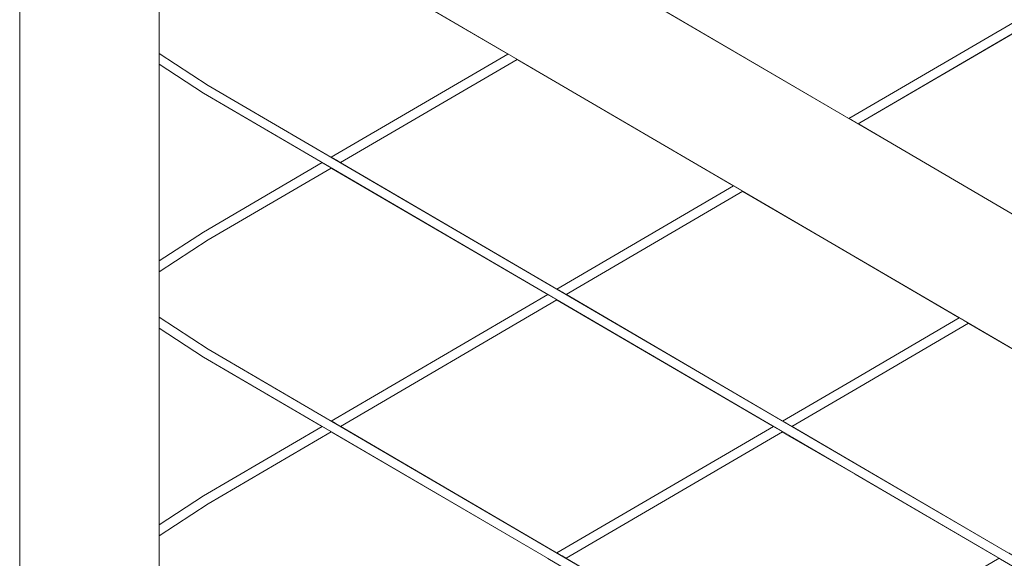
# Model space of a CAD drawing. Header units: millimetres. Extents: x -101298 to -58298, y 45839 to 66839.
# Tile 54 of 124: x -84967 to -84544, y 56048 to 56279. Entities that reach past the tile are written whole.
import ezdxf

# ---------------------------------------------------------------- set-up
doc = ezdxf.new("R2010")
doc.units = ezdxf.units.MM
doc.header["$MEASUREMENT"] = 0
doc.linetypes.add('Wipeout_Contour', pattern=[1000, 0, -1000])
doc.layers.add('Nowe_Konstrukcja - Schody', color=7, linetype='Continuous')
doc.layers.add('Nowe_Konstrukcja - Ściany zew', color=7, linetype='Continuous')
doc.layers.add('Nowe_Konstrukcja - Schody_Nr_pióra__101', color=250, linetype='Continuous', lineweight=13, true_color=0x333333)

msp = doc.modelspace()

# ---------------------------------------------------------------- wipeouts: each hides what was drawn before it
at = {"color": 254, "linetype": 'Wipeout_Contour', "lineweight": 0, "ltscale": 509067.76589}
msp.add_wipeout([(-84907.26, 56260.14), (-84907.26, 56175.63), (-84888.32, 56188.07), (-84837.3, 56217.89), (-84888.32, 56247.7)], dxfattribs=at).dxf.layer = 'Nowe_Konstrukcja - Ściany zew'
at = {"color": 254, "linetype": 'Wipeout_Contour', "lineweight": 0, "ltscale": 711866.692693}
msp.add_wipeout([(-84907.26, 56057.6), (-84907.26, 56038.17), (-84886.21, 56024.44), (-84833.34, 55993.54), (-84740.34, 56047.89), (-84833.34, 56102.24), (-84886.21, 56071.34)], dxfattribs=at).dxf.layer = 'Nowe_Konstrukcja - Ściany zew'

# ---------------------------------------------------------------- next in the draw order: wipeouts: each hides what was drawn before it
at = {"color": 254, "linetype": 'Wipeout_Contour', "lineweight": 0, "ltscale": 712759.913065}
msp.add_wipeout([(-84907.26, 56264.84), (-84886.21, 56251.1), (-84833.34, 56220.2), (-84757.43, 56264.57), (-84850.42, 56318.92), (-84886.21, 56298), (-84907.26, 56284.26)], dxfattribs=at).dxf.layer = 'Nowe_Konstrukcja - Ściany zew'
at = {"color": 254, "linetype": 'Wipeout_Contour', "lineweight": 0, "ltscale": 712304.234765}
msp.add_wipeout([(-84886.21, 56184.67), (-84907.26, 56170.93), (-84907.26, 56151.51), (-84886.21, 56137.77), (-84833.34, 56106.87), (-84740.34, 56161.22), (-84833.34, 56215.57)], dxfattribs=at).dxf.layer = 'Nowe_Konstrukcja - Ściany zew'

# ---------------------------------------------------------------- next in the draw order: wipeouts: each hides what was drawn before it
at = {"color": 254, "linetype": 'Wipeout_Contour', "lineweight": 0, "ltscale": 406774.470885}
msp.add_wipeout([(-84753.46, 56262.25), (-84829.37, 56217.89), (-84736.37, 56163.54), (-84660.46, 56207.9)], dxfattribs=at).dxf.layer = 'Nowe_Konstrukcja - Ściany zew'
at = {"color": 254, "linetype": 'Wipeout_Contour', "lineweight": 0, "ltscale": 406506.602892}
msp.add_wipeout([(-84736.37, 56158.9), (-84829.37, 56104.55), (-84736.37, 56050.2), (-84643.37, 56104.55)], dxfattribs=at).dxf.layer = 'Nowe_Konstrukcja - Ściany zew'
at = {"color": 254, "linetype": 'Wipeout_Contour', "lineweight": 0, "ltscale": 508755.09177}
msp.add_wipeout([(-84888.32, 56134.37), (-84907.26, 56146.8), (-84907.26, 56062.3), (-84888.32, 56074.74), (-84837.3, 56104.55)], dxfattribs=at).dxf.layer = 'Nowe_Konstrukcja - Ściany zew'

# ---------------------------------------------------------------- next in the draw order: wipeouts: each hides what was drawn before it
at = {"color": 254, "linetype": 'Wipeout_Contour', "lineweight": 0, "ltscale": 406808.072073}
msp.add_wipeout([(-84967.26, 55469.4), (-84907.26, 55469.4), (-84907.26, 56402.13), (-84967.26, 56402.13)], dxfattribs=at).dxf.layer = 'Nowe_Konstrukcja - Schody'
at = {"color": 254, "linetype": 'Wipeout_Contour', "lineweight": 0, "ltscale": 405943.279049}
msp.add_wipeout([(-84703.91, 56291.21), (-84610.91, 56236.86), (-84012.26, 56586.72), (-84012.26, 56695.42)], dxfattribs=at).dxf.layer = 'Nowe_Konstrukcja - Ściany zew'
at = {"color": 254, "linetype": 'Wipeout_Contour', "lineweight": 0, "ltscale": 406325.967597}
msp.add_wipeout([(-84656.5, 56205.58), (-84732.41, 56161.22), (-84639.41, 56106.87), (-84563.5, 56151.23)], dxfattribs=at).dxf.layer = 'Nowe_Konstrukcja - Ściany zew'
at = {"color": 254, "linetype": 'Wipeout_Contour', "lineweight": 0, "ltscale": 406058.078174}
msp.add_wipeout([(-84639.41, 56102.24), (-84732.41, 56047.89), (-84639.41, 55993.54), (-84546.41, 56047.89)], dxfattribs=at).dxf.layer = 'Nowe_Konstrukcja - Ściany zew'

# ---------------------------------------------------------------- next in the draw order: linework, layer by layer
at = {"layer": 'Nowe_Konstrukcja - Schody_Nr_pióra__101', "color": 250, "linetype": 'Continuous', "lineweight": 13, "true_color": 0x333333}
msp.add_line((-84967.26, 55469.4), (-84967.26, 56402.13), dxfattribs=at)

# ---------------------------------------------------------------- next in the draw order: wipeouts: each hides what was drawn before it
at = {"color": 254, "linetype": 'Wipeout_Contour', "lineweight": 0, "ltscale": 406285.580873}
msp.add_wipeout([(-84642.79, 56104.21), (-84735.79, 56049.86), (-84734.39, 56049.04), (-84641.39, 56103.39)], dxfattribs=at).dxf.layer = 'Nowe_Konstrukcja - Schody'
at = {"color": 254, "linetype": 'Wipeout_Contour', "lineweight": 0, "ltscale": 305223.50726}
msp.add_wipeout([(-84907.26, 56060.22), (-84907.26, 56059.47), (-84887.26, 56073.04)], dxfattribs=at).dxf.layer = 'Nowe_Konstrukcja - Schody'
at = {"color": 254, "linetype": 'Wipeout_Contour', "lineweight": 0, "ltscale": 405592.424385}
msp.add_wipeout([(-84606.95, 56234.54), (-84513.95, 56180.19), (-84012.26, 56473.38), (-84012.26, 56582.08)], dxfattribs=at).dxf.layer = 'Nowe_Konstrukcja - Ściany zew'
at = {"color": 254, "linetype": 'Wipeout_Contour', "lineweight": 0, "ltscale": 405877.465729}
msp.add_wipeout([(-84559.54, 56148.92), (-84635.45, 56104.55), (-84542.45, 56050.2), (-84466.54, 56094.57)], dxfattribs=at).dxf.layer = 'Nowe_Konstrukcja - Ściany zew'

# ---------------------------------------------------------------- next in the draw order: wipeouts: each hides what was drawn before it
at = {"color": 254, "linetype": 'Wipeout_Contour', "lineweight": 0, "ltscale": 405646.855612}
msp.add_wipeout([(-84339.88, 56020.54), (-84338.92, 56022.19), (-84618.92, 56185.82), (-84619.88, 56184.18)], dxfattribs=at).dxf.layer = 'Nowe_Konstrukcja - Schody'
at = {"color": 254, "linetype": 'Wipeout_Contour', "lineweight": 0, "ltscale": 406279.098311}
msp.add_wipeout([(-84641.39, 56103.39), (-84734.39, 56049.04), (-84732.99, 56048.23), (-84639.99, 56102.58)], dxfattribs=at).dxf.layer = 'Nowe_Konstrukcja - Schody'
at = {"color": 254, "linetype": 'Wipeout_Contour', "lineweight": 0, "ltscale": 406961.49768}
msp.add_wipeout([(-84888.01, 56074.24), (-84907.26, 56061.23), (-84907.26, 56060.22), (-84887.26, 56073.04)], dxfattribs=at).dxf.layer = 'Nowe_Konstrukcja - Schody'

# ---------------------------------------------------------------- next in the draw order: wipeouts: each hides what was drawn before it
at = {"color": 254, "linetype": 'Wipeout_Contour', "lineweight": 0, "ltscale": 405647.695392}
msp.add_wipeout([(-84338.92, 56022.19), (-84336.18, 56026.87), (-84616.18, 56190.5), (-84618.92, 56185.82)], dxfattribs=at).dxf.layer = 'Nowe_Konstrukcja - Schody'
at = {"color": 254, "linetype": 'Wipeout_Contour', "lineweight": 0, "ltscale": 406274.514449}
msp.add_wipeout([(-84639.99, 56102.58), (-84732.99, 56048.23), (-84732.41, 56047.89), (-84639.41, 56102.24)], dxfattribs=at).dxf.layer = 'Nowe_Konstrukcja - Schody'
at = {"color": 254, "linetype": 'Wipeout_Contour', "lineweight": 0, "ltscale": 305220.447313}
msp.add_wipeout([(-84886.52, 56071.83), (-84907.26, 56058.49), (-84907.26, 56058)], dxfattribs=at).dxf.layer = 'Nowe_Konstrukcja - Schody'

# ---------------------------------------------------------------- next in the draw order: wipeouts: each hides what was drawn before it
at = {"color": 254, "linetype": 'Wipeout_Contour', "lineweight": 0, "ltscale": 406943.186753}
msp.add_wipeout([(-84619.88, 56184.18), (-84618.92, 56185.82), (-84899.42, 56349.75), (-84900.42, 56348.14)], dxfattribs=at).dxf.layer = 'Nowe_Konstrukcja - Schody'
at = {"color": 254, "linetype": 'Wipeout_Contour', "lineweight": 0, "ltscale": 405649.24838}
msp.add_wipeout([(-84336.18, 56026.87), (-84332.09, 56033.87), (-84612.09, 56197.5), (-84616.18, 56190.5)], dxfattribs=at).dxf.layer = 'Nowe_Konstrukcja - Schody'
at = {"color": 254, "linetype": 'Wipeout_Contour', "lineweight": 0, "ltscale": 406290.164704}
msp.add_wipeout([(-84736.37, 56050.2), (-84735.79, 56049.86), (-84642.79, 56104.21), (-84643.37, 56104.55)], dxfattribs=at).dxf.layer = 'Nowe_Konstrukcja - Schody'
at = {"color": 254, "linetype": 'Wipeout_Contour', "lineweight": 0, "ltscale": 406957.00377}
msp.add_wipeout([(-84887.26, 56073.04), (-84907.26, 56059.47), (-84907.26, 56058.49), (-84886.52, 56071.83)], dxfattribs=at).dxf.layer = 'Nowe_Konstrukcja - Schody'

# ---------------------------------------------------------------- next in the draw order: wipeouts: each hides what was drawn before it
at = {"color": 254, "linetype": 'Wipeout_Contour', "lineweight": 0, "ltscale": 406943.838956}
msp.add_wipeout([(-84618.92, 56185.82), (-84616.18, 56190.5), (-84896.57, 56354.36), (-84899.42, 56349.75)], dxfattribs=at).dxf.layer = 'Nowe_Konstrukcja - Schody'
at = {"color": 254, "linetype": 'Wipeout_Contour', "lineweight": 0, "ltscale": 405651.280034}
msp.add_wipeout([(-84332.09, 56033.87), (-84327.26, 56042.13), (-84607.26, 56205.76), (-84612.09, 56197.5)], dxfattribs=at).dxf.layer = 'Nowe_Konstrukcja - Schody'
at = {"color": 254, "linetype": 'Wipeout_Contour', "lineweight": 0, "ltscale": 406734.106172}
msp.add_wipeout([(-84832.76, 56106.53), (-84831.35, 56105.71), (-84738.36, 56160.06), (-84739.76, 56160.88)], dxfattribs=at).dxf.layer = 'Nowe_Konstrukcja - Schody'
at = {"color": 254, "linetype": 'Wipeout_Contour', "lineweight": 0, "ltscale": 406953.909888}
msp.add_wipeout([(-84886.52, 56071.83), (-84907.26, 56058), (-84907.26, 56057.6), (-84886.21, 56071.34)], dxfattribs=at).dxf.layer = 'Nowe_Konstrukcja - Schody'

# ---------------------------------------------------------------- next in the draw order: wipeouts: each hides what was drawn before it
at = {"color": 254, "linetype": 'Wipeout_Contour', "lineweight": 0, "ltscale": 406945.044938}
msp.add_wipeout([(-84616.18, 56190.5), (-84612.09, 56197.5), (-84892.3, 56361.26), (-84896.57, 56354.36)], dxfattribs=at).dxf.layer = 'Nowe_Konstrukcja - Schody'
at = {"color": 254, "linetype": 'Wipeout_Contour', "lineweight": 0, "ltscale": 405653.48237}
msp.add_wipeout([(-84602.44, 56214.02), (-84607.26, 56205.76), (-84327.26, 56042.13), (-84322.44, 56050.39)], dxfattribs=at).dxf.layer = 'Nowe_Konstrukcja - Schody'
at = {"color": 254, "linetype": 'Wipeout_Contour', "lineweight": 0, "ltscale": 305410.994783}
msp.add_wipeout([(-84907.26, 56173.55), (-84907.26, 56172.8), (-84887.26, 56186.37)], dxfattribs=at).dxf.layer = 'Nowe_Konstrukcja - Schody'
at = {"color": 254, "linetype": 'Wipeout_Contour', "lineweight": 0, "ltscale": 406727.623612}
msp.add_wipeout([(-84831.35, 56105.71), (-84829.95, 56104.89), (-84736.95, 56159.24), (-84738.36, 56160.06)], dxfattribs=at).dxf.layer = 'Nowe_Konstrukcja - Schody'
at = {"color": 254, "linetype": 'Wipeout_Contour', "lineweight": 0, "ltscale": 305227.962132}
msp.add_wipeout([(-84907.26, 56062.3), (-84907.26, 56062.22), (-84888.32, 56074.74)], dxfattribs=at).dxf.layer = 'Nowe_Konstrukcja - Schody'

# ---------------------------------------------------------------- next in the draw order: wipeouts: each hides what was drawn before it
at = {"color": 254, "linetype": 'Wipeout_Contour', "lineweight": 0, "ltscale": 406946.622986}
msp.add_wipeout([(-84612.09, 56197.5), (-84607.26, 56205.76), (-84887.26, 56369.4), (-84892.3, 56361.26)], dxfattribs=at).dxf.layer = 'Nowe_Konstrukcja - Schody'
at = {"color": 254, "linetype": 'Wipeout_Contour', "lineweight": 0, "ltscale": 405655.520158}
msp.add_wipeout([(-84598.34, 56221.03), (-84602.44, 56214.02), (-84322.44, 56050.39), (-84318.34, 56057.39)], dxfattribs=at).dxf.layer = 'Nowe_Konstrukcja - Schody'
at = {"color": 254, "linetype": 'Wipeout_Contour', "lineweight": 0, "ltscale": 407211.496734}
msp.add_wipeout([(-84888.01, 56187.57), (-84907.26, 56174.57), (-84907.26, 56173.55), (-84887.26, 56186.37)], dxfattribs=at).dxf.layer = 'Nowe_Konstrukcja - Schody'
at = {"color": 254, "linetype": 'Wipeout_Contour', "lineweight": 0, "ltscale": 406723.039726}
msp.add_wipeout([(-84829.95, 56104.89), (-84829.37, 56104.55), (-84736.37, 56158.9), (-84736.95, 56159.24)], dxfattribs=at).dxf.layer = 'Nowe_Konstrukcja - Schody'
at = {"color": 254, "linetype": 'Wipeout_Contour', "lineweight": 0, "ltscale": 406151.274999}
msp.add_wipeout([(-84607.98, 56124.56), (-84638.83, 56106.53), (-84637.43, 56105.71), (-84607.26, 56123.34)], dxfattribs=at).dxf.layer = 'Nowe_Konstrukcja - Schody'
at = {"color": 254, "linetype": 'Wipeout_Contour', "lineweight": 0, "ltscale": 305226.623871}
msp.add_wipeout([(-84907.26, 56061.23), (-84888.01, 56074.24), (-84907.26, 56061.79)], dxfattribs=at).dxf.layer = 'Nowe_Konstrukcja - Schody'
at = {"color": 254, "linetype": 'Wipeout_Contour', "lineweight": 0, "ltscale": 405809.93633}
msp.add_wipeout([(-84608.27, 56011.73), (-84607.98, 56011.23), (-84545.83, 56047.55), (-84546.41, 56047.89)], dxfattribs=at).dxf.layer = 'Nowe_Konstrukcja - Schody'

# ---------------------------------------------------------------- next in the draw order: wipeouts: each hides what was drawn before it
at = {"color": 254, "linetype": 'Wipeout_Contour', "lineweight": 0, "ltscale": 406948.334189}
msp.add_wipeout([(-84607.26, 56205.76), (-84602.44, 56214.02), (-84882.23, 56377.54), (-84887.26, 56369.4)], dxfattribs=at).dxf.layer = 'Nowe_Konstrukcja - Schody'
at = {"color": 254, "linetype": 'Wipeout_Contour', "lineweight": 0, "ltscale": 405657.081746}
msp.add_wipeout([(-84595.61, 56225.71), (-84598.34, 56221.03), (-84318.34, 56057.39), (-84315.61, 56062.07)], dxfattribs=at).dxf.layer = 'Nowe_Konstrukcja - Schody'
at = {"color": 254, "linetype": 'Wipeout_Contour', "lineweight": 0, "ltscale": 305407.931787}
msp.add_wipeout([(-84907.26, 56171.33), (-84886.52, 56185.17), (-84907.26, 56171.82)], dxfattribs=at).dxf.layer = 'Nowe_Konstrukcja - Schody'
at = {"color": 254, "linetype": 'Wipeout_Contour', "lineweight": 0, "ltscale": 406738.690046}
msp.add_wipeout([(-84833.34, 56106.87), (-84832.76, 56106.53), (-84739.76, 56160.88), (-84740.34, 56161.22)], dxfattribs=at).dxf.layer = 'Nowe_Konstrukcja - Schody'
at = {"color": 254, "linetype": 'Wipeout_Contour', "lineweight": 0, "ltscale": 406145.494809}
msp.add_wipeout([(-84637.43, 56105.71), (-84636.03, 56104.89), (-84606.55, 56122.12), (-84607.26, 56123.34)], dxfattribs=at).dxf.layer = 'Nowe_Konstrukcja - Schody'
at = {"color": 254, "linetype": 'Wipeout_Contour', "lineweight": 0, "ltscale": 406964.75023}
msp.add_wipeout([(-84888.32, 56074.74), (-84907.26, 56062.22), (-84907.26, 56061.79), (-84888.01, 56074.24)], dxfattribs=at).dxf.layer = 'Nowe_Konstrukcja - Schody'

# ---------------------------------------------------------------- next in the draw order: wipeouts: each hides what was drawn before it
at = {"color": 254, "linetype": 'Wipeout_Contour', "lineweight": 0, "ltscale": 406949.918031}
msp.add_wipeout([(-84602.44, 56214.02), (-84598.34, 56221.03), (-84877.96, 56384.44), (-84882.23, 56377.54)], dxfattribs=at).dxf.layer = 'Nowe_Konstrukcja - Schody'
at = {"color": 254, "linetype": 'Wipeout_Contour', "lineweight": 0, "ltscale": 405657.92755}
msp.add_wipeout([(-84594.65, 56227.35), (-84595.61, 56225.71), (-84315.61, 56062.07), (-84314.65, 56063.71)], dxfattribs=at).dxf.layer = 'Nowe_Konstrukcja - Schody'
at = {"color": 254, "linetype": 'Wipeout_Contour', "lineweight": 0, "ltscale": 406553.459431}
msp.add_wipeout([(-84735.79, 56163.2), (-84734.39, 56162.38), (-84658.48, 56206.74), (-84659.88, 56207.56)], dxfattribs=at).dxf.layer = 'Nowe_Konstrukcja - Schody'
at = {"color": 254, "linetype": 'Wipeout_Contour', "lineweight": 0, "ltscale": 407206.999013}
msp.add_wipeout([(-84887.26, 56186.37), (-84907.26, 56172.8), (-84907.26, 56171.82), (-84886.52, 56185.17)], dxfattribs=at).dxf.layer = 'Nowe_Konstrukcja - Schody'
at = {"color": 254, "linetype": 'Wipeout_Contour', "lineweight": 0, "ltscale": 406141.403701}
msp.add_wipeout([(-84636.03, 56104.89), (-84635.45, 56104.55), (-84606.25, 56121.61), (-84606.55, 56122.12)], dxfattribs=at).dxf.layer = 'Nowe_Konstrukcja - Schody'
at = {"color": 254, "linetype": 'Wipeout_Contour', "lineweight": 0, "ltscale": 406890.152714}
msp.add_wipeout([(-84888.01, 56074.24), (-84887.26, 56073.04), (-84835.32, 56103.39), (-84836.72, 56104.21)], dxfattribs=at).dxf.layer = 'Nowe_Konstrukcja - Schody'

# ---------------------------------------------------------------- next in the draw order: wipeouts: each hides what was drawn before it
at = {"color": 254, "linetype": 'Wipeout_Contour', "lineweight": 0, "ltscale": 406951.132054}
msp.add_wipeout([(-84598.34, 56221.03), (-84595.61, 56225.71), (-84875.1, 56389.05), (-84877.96, 56384.44)], dxfattribs=at).dxf.layer = 'Nowe_Konstrukcja - Schody'
at = {"color": 254, "linetype": 'Wipeout_Contour', "lineweight": 0, "ltscale": 406546.977193}
msp.add_wipeout([(-84658.48, 56206.74), (-84734.39, 56162.38), (-84732.99, 56161.56), (-84657.08, 56205.92)], dxfattribs=at).dxf.layer = 'Nowe_Konstrukcja - Schody'
at = {"color": 254, "linetype": 'Wipeout_Contour', "lineweight": 0, "ltscale": 407203.902518}
msp.add_wipeout([(-84886.52, 56185.17), (-84907.26, 56171.33), (-84907.26, 56170.93), (-84886.21, 56184.67)], dxfattribs=at).dxf.layer = 'Nowe_Konstrukcja - Schody'
at = {"color": 254, "linetype": 'Wipeout_Contour', "lineweight": 0, "ltscale": 406155.35851}
msp.add_wipeout([(-84639.41, 56106.87), (-84638.83, 56106.53), (-84607.98, 56124.56), (-84608.27, 56125.07)], dxfattribs=at).dxf.layer = 'Nowe_Konstrukcja - Schody'
at = {"color": 254, "linetype": 'Wipeout_Contour', "lineweight": 0, "ltscale": 406884.342951}
msp.add_wipeout([(-84887.26, 56073.04), (-84886.52, 56071.83), (-84833.92, 56102.58), (-84835.32, 56103.39)], dxfattribs=at).dxf.layer = 'Nowe_Konstrukcja - Schody'

# ---------------------------------------------------------------- next in the draw order: wipeouts: each hides what was drawn before it
at = {"color": 254, "linetype": 'Wipeout_Contour', "lineweight": 0, "ltscale": 406951.789548}
msp.add_wipeout([(-84595.61, 56225.71), (-84594.65, 56227.35), (-84874.1, 56390.67), (-84875.1, 56389.05)], dxfattribs=at).dxf.layer = 'Nowe_Konstrukcja - Schody'
at = {"color": 254, "linetype": 'Wipeout_Contour', "lineweight": 0, "ltscale": 406542.393541}
msp.add_wipeout([(-84657.08, 56205.92), (-84732.99, 56161.56), (-84732.41, 56161.22), (-84656.5, 56205.58)], dxfattribs=at).dxf.layer = 'Nowe_Konstrukcja - Schody'
at = {"color": 254, "linetype": 'Wipeout_Contour', "lineweight": 0, "ltscale": 305415.454145}
msp.add_wipeout([(-84907.26, 56175.63), (-84907.26, 56175.56), (-84888.32, 56188.07)], dxfattribs=at).dxf.layer = 'Nowe_Konstrukcja - Schody'
at = {"color": 254, "linetype": 'Wipeout_Contour', "lineweight": 0, "ltscale": 406073.805914}
msp.add_wipeout([(-84562.92, 56150.89), (-84607.98, 56124.56), (-84607.26, 56123.34), (-84561.52, 56150.07)], dxfattribs=at).dxf.layer = 'Nowe_Konstrukcja - Schody'
at = {"color": 254, "linetype": 'Wipeout_Contour', "lineweight": 0, "ltscale": 406880.236885}
msp.add_wipeout([(-84886.52, 56071.83), (-84886.21, 56071.34), (-84833.34, 56102.24), (-84833.92, 56102.58)], dxfattribs=at).dxf.layer = 'Nowe_Konstrukcja - Schody'

# ---------------------------------------------------------------- next in the draw order: wipeouts: each hides what was drawn before it
at = {"color": 254, "linetype": 'Wipeout_Contour', "lineweight": 0, "ltscale": 407001.963447}
msp.add_wipeout([(-84756.84, 56264.23), (-84832.76, 56219.86), (-84831.35, 56219.04), (-84755.44, 56263.41)], dxfattribs=at).dxf.layer = 'Nowe_Konstrukcja - Schody'
at = {"color": 254, "linetype": 'Wipeout_Contour', "lineweight": 0, "ltscale": 406373.029296}
msp.add_wipeout([(-84610.33, 56236.52), (-84608.93, 56235.7), (-84607.26, 56236.67), (-84607.98, 56237.89)], dxfattribs=at).dxf.layer = 'Nowe_Konstrukcja - Schody'
at = {"color": 254, "linetype": 'Wipeout_Contour', "lineweight": 0, "ltscale": 406558.043055}
msp.add_wipeout([(-84660.46, 56207.9), (-84736.37, 56163.54), (-84735.79, 56163.2), (-84659.88, 56207.56)], dxfattribs=at).dxf.layer = 'Nowe_Konstrukcja - Schody'
at = {"color": 254, "linetype": 'Wipeout_Contour', "lineweight": 0, "ltscale": 305414.114522}
msp.add_wipeout([(-84888.01, 56187.57), (-84907.26, 56175.13), (-84907.26, 56174.57)], dxfattribs=at).dxf.layer = 'Nowe_Konstrukcja - Schody'
at = {"color": 254, "linetype": 'Wipeout_Contour', "lineweight": 0, "ltscale": 406068.025815}
msp.add_wipeout([(-84561.52, 56150.07), (-84607.26, 56123.34), (-84606.55, 56122.12), (-84560.12, 56149.26)], dxfattribs=at).dxf.layer = 'Nowe_Konstrukcja - Schody'
at = {"color": 254, "linetype": 'Wipeout_Contour', "lineweight": 0, "ltscale": 406894.26299}
msp.add_wipeout([(-84837.3, 56104.55), (-84888.32, 56074.74), (-84888.01, 56074.24), (-84836.72, 56104.21)], dxfattribs=at).dxf.layer = 'Nowe_Konstrukcja - Schody'

# ---------------------------------------------------------------- next in the draw order: wipeouts: each hides what was drawn before it
at = {"color": 254, "linetype": 'Wipeout_Contour', "lineweight": 0, "ltscale": 406995.481194}
msp.add_wipeout([(-84755.44, 56263.41), (-84831.35, 56219.04), (-84829.95, 56218.22), (-84754.04, 56262.59)], dxfattribs=at).dxf.layer = 'Nowe_Konstrukcja - Schody'
at = {"color": 254, "linetype": 'Wipeout_Contour', "lineweight": 0, "ltscale": 406367.279134}
msp.add_wipeout([(-84607.26, 56236.67), (-84608.93, 56235.7), (-84607.53, 56234.88), (-84606.55, 56235.45)], dxfattribs=at).dxf.layer = 'Nowe_Konstrukcja - Schody'
at = {"color": 254, "linetype": 'Wipeout_Contour', "lineweight": 0, "ltscale": 407214.752047}
msp.add_wipeout([(-84888.32, 56188.07), (-84907.26, 56175.56), (-84907.26, 56175.13), (-84888.01, 56187.57)], dxfattribs=at).dxf.layer = 'Nowe_Konstrukcja - Schody'
at = {"color": 254, "linetype": 'Wipeout_Contour', "lineweight": 0, "ltscale": 406063.94108}
msp.add_wipeout([(-84606.55, 56122.12), (-84606.25, 56121.61), (-84559.54, 56148.92), (-84560.12, 56149.26)], dxfattribs=at).dxf.layer = 'Nowe_Konstrukcja - Schody'

# ---------------------------------------------------------------- next in the draw order: wipeouts: each hides what was drawn before it
at = {"color": 254, "linetype": 'Wipeout_Contour', "lineweight": 0, "ltscale": 406990.89751}
msp.add_wipeout([(-84829.95, 56218.22), (-84829.37, 56217.89), (-84753.46, 56262.25), (-84754.04, 56262.59)], dxfattribs=at).dxf.layer = 'Nowe_Konstrukcja - Schody'
at = {"color": 254, "linetype": 'Wipeout_Contour', "lineweight": 0, "ltscale": 406363.159575}
msp.add_wipeout([(-84607.53, 56234.88), (-84606.95, 56234.54), (-84606.25, 56234.95), (-84606.55, 56235.45)], dxfattribs=at).dxf.layer = 'Nowe_Konstrukcja - Schody'
at = {"color": 254, "linetype": 'Wipeout_Contour', "lineweight": 0, "ltscale": 407140.291549}
msp.add_wipeout([(-84888.01, 56187.57), (-84887.26, 56186.37), (-84835.32, 56216.73), (-84836.72, 56217.55)], dxfattribs=at).dxf.layer = 'Nowe_Konstrukcja - Schody'
at = {"color": 254, "linetype": 'Wipeout_Contour', "lineweight": 0, "ltscale": 406077.8956}
msp.add_wipeout([(-84563.5, 56151.23), (-84608.27, 56125.07), (-84607.98, 56124.56), (-84562.92, 56150.89)], dxfattribs=at).dxf.layer = 'Nowe_Konstrukcja - Schody'

# ---------------------------------------------------------------- next in the draw order: wipeouts: each hides what was drawn before it
at = {"color": 254, "linetype": 'Wipeout_Contour', "lineweight": 0, "ltscale": 407006.547092}
msp.add_wipeout([(-84757.43, 56264.57), (-84833.34, 56220.2), (-84832.76, 56219.86), (-84756.84, 56264.23)], dxfattribs=at).dxf.layer = 'Nowe_Konstrukcja - Schody'
at = {"color": 254, "linetype": 'Wipeout_Contour', "lineweight": 0, "ltscale": 406377.063883}
msp.add_wipeout([(-84610.91, 56236.86), (-84610.33, 56236.52), (-84607.98, 56237.89), (-84608.27, 56238.4)], dxfattribs=at).dxf.layer = 'Nowe_Konstrukcja - Schody'
at = {"color": 254, "linetype": 'Wipeout_Contour', "lineweight": 0, "ltscale": 407134.480854}
msp.add_wipeout([(-84887.26, 56186.37), (-84886.52, 56185.17), (-84833.92, 56215.91), (-84835.32, 56216.73)], dxfattribs=at).dxf.layer = 'Nowe_Konstrukcja - Schody'
at = {"color": 254, "linetype": 'Wipeout_Contour', "lineweight": 0, "ltscale": 406431.546007}
msp.add_wipeout([(-84608.27, 55970.7), (-84607.98, 55971.21), (-84888.01, 56134.86), (-84888.32, 56134.37)], dxfattribs=at).dxf.layer = 'Nowe_Konstrukcja - Schody'

# ---------------------------------------------------------------- next in the draw order: wipeouts: each hides what was drawn before it
at = {"color": 254, "linetype": 'Wipeout_Contour', "lineweight": 0, "ltscale": 406086.517054}
msp.add_wipeout([(-84607.98, 56237.89), (-84607.26, 56236.67), (-84327.26, 56400.31), (-84327.98, 56401.53)], dxfattribs=at).dxf.layer = 'Nowe_Konstrukcja - Schody'
at = {"color": 254, "linetype": 'Wipeout_Contour', "lineweight": 0, "ltscale": 407130.374107}
msp.add_wipeout([(-84833.92, 56215.91), (-84886.52, 56185.17), (-84886.21, 56184.67), (-84833.34, 56215.57)], dxfattribs=at).dxf.layer = 'Nowe_Konstrukcja - Schody'
at = {"color": 254, "linetype": 'Wipeout_Contour', "lineweight": 0, "ltscale": 406431.959427}
msp.add_wipeout([(-84607.26, 55972.43), (-84606.55, 55973.65), (-84886.52, 56137.27), (-84887.26, 56136.07)], dxfattribs=at).dxf.layer = 'Nowe_Konstrukcja - Schody'

# ---------------------------------------------------------------- next in the draw order: wipeouts: each hides what was drawn before it
at = {"color": 254, "linetype": 'Wipeout_Contour', "lineweight": 0, "ltscale": 406081.4329}
msp.add_wipeout([(-84607.26, 56236.67), (-84606.55, 56235.45), (-84326.55, 56399.09), (-84327.26, 56400.31)], dxfattribs=at).dxf.layer = 'Nowe_Konstrukcja - Schody'
at = {"color": 254, "linetype": 'Wipeout_Contour', "lineweight": 0, "ltscale": 407144.40247}
msp.add_wipeout([(-84837.3, 56217.89), (-84888.32, 56188.07), (-84888.01, 56187.57), (-84836.72, 56217.55)], dxfattribs=at).dxf.layer = 'Nowe_Konstrukcja - Schody'
at = {"color": 254, "linetype": 'Wipeout_Contour', "lineweight": 0, "ltscale": 406432.130584}
msp.add_wipeout([(-84606.55, 55973.65), (-84606.25, 55974.16), (-84886.21, 56137.77), (-84886.52, 56137.27)], dxfattribs=at).dxf.layer = 'Nowe_Konstrukcja - Schody'

# ---------------------------------------------------------------- next in the draw order: linework, layer by layer
at = {"layer": 'Nowe_Konstrukcja - Schody_Nr_pióra__101', "color": 250, "linetype": 'Continuous', "lineweight": 13, "true_color": 0x333333}
for p, q in [((-84907.26, 56062.3), (-84888.32, 56074.74)), ((-84907.26, 56057.6), (-84886.21, 56071.34))]:
    msp.add_line(p, q, dxfattribs=at)

# ---------------------------------------------------------------- next in the draw order: wipeouts: each hides what was drawn before it
at = {"color": 254, "linetype": 'Wipeout_Contour', "lineweight": 0, "ltscale": 406077.837828}
msp.add_wipeout([(-84326.55, 56399.09), (-84606.55, 56235.45), (-84606.25, 56234.95), (-84326.25, 56398.58)], dxfattribs=at).dxf.layer = 'Nowe_Konstrukcja - Schody'
at = {"color": 254, "linetype": 'Wipeout_Contour', "lineweight": 0, "ltscale": 407124.795535}
msp.add_wipeout([(-84888.01, 56134.86), (-84907.26, 56147.24), (-84907.26, 56146.8), (-84888.32, 56134.37)], dxfattribs=at).dxf.layer = 'Nowe_Konstrukcja - Schody'
at = {"color": 254, "linetype": 'Wipeout_Contour', "lineweight": 0, "ltscale": 405386.549891}
msp.add_wipeout([(-84328.27, 55920.4), (-84327.98, 55920.91), (-84607.98, 56084.54), (-84608.27, 56084.04)], dxfattribs=at).dxf.layer = 'Nowe_Konstrukcja - Schody'

# ---------------------------------------------------------------- next in the draw order: wipeouts: each hides what was drawn before it
at = {"color": 254, "linetype": 'Wipeout_Contour', "lineweight": 0, "ltscale": 406090.112102}
msp.add_wipeout([(-84608.27, 56238.4), (-84607.98, 56237.89), (-84327.98, 56401.53), (-84328.27, 56402.04)], dxfattribs=at).dxf.layer = 'Nowe_Konstrukcja - Schody'
at = {"color": 254, "linetype": 'Wipeout_Contour', "lineweight": 0, "ltscale": 407128.136465}
msp.add_wipeout([(-84886.52, 56137.27), (-84907.26, 56150.44), (-84907.26, 56149.42), (-84887.26, 56136.07)], dxfattribs=at).dxf.layer = 'Nowe_Konstrukcja - Schody'
at = {"color": 254, "linetype": 'Wipeout_Contour', "lineweight": 0, "ltscale": 405387.096112}
msp.add_wipeout([(-84606.55, 56086.99), (-84607.26, 56085.76), (-84327.26, 55922.13), (-84326.55, 55923.35)], dxfattribs=at).dxf.layer = 'Nowe_Konstrukcja - Schody'

# ---------------------------------------------------------------- next in the draw order: wipeouts: each hides what was drawn before it
at = {"color": 254, "linetype": 'Wipeout_Contour', "lineweight": 0, "ltscale": 305357.13156}
msp.add_wipeout([(-84907.26, 56149.42), (-84907.26, 56148.71), (-84887.26, 56136.07)], dxfattribs=at).dxf.layer = 'Nowe_Konstrukcja - Schody'
at = {"color": 254, "linetype": 'Wipeout_Contour', "lineweight": 0, "ltscale": 405387.32241}
msp.add_wipeout([(-84606.25, 56087.49), (-84606.55, 56086.99), (-84326.55, 55923.35), (-84326.25, 55923.85)], dxfattribs=at).dxf.layer = 'Nowe_Konstrukcja - Schody'

# ---------------------------------------------------------------- next in the draw order: linework, layer by layer
at = {"layer": 'Nowe_Konstrukcja - Schody_Nr_pióra__101', "color": 250, "linetype": 'Continuous', "lineweight": 13, "true_color": 0x333333}
for p, q in [((-84314.65, 56063.71), (-84594.65, 56227.35)), ((-84608.27, 56011.73), (-84546.41, 56047.89))]:
    msp.add_line(p, q, dxfattribs=at)

# ---------------------------------------------------------------- next in the draw order: wipeouts: each hides what was drawn before it
at = {"color": 254, "linetype": 'Wipeout_Contour', "lineweight": 0, "ltscale": 407129.63545}
msp.add_wipeout([(-84886.21, 56137.77), (-84907.26, 56151.43), (-84907.26, 56151.02), (-84886.52, 56137.27)], dxfattribs=at).dxf.layer = 'Nowe_Konstrukcja - Schody'

# ---------------------------------------------------------------- next in the draw order: wipeouts: each hides what was drawn before it
at = {"color": 254, "linetype": 'Wipeout_Contour', "lineweight": 0, "ltscale": 305359.009106}
msp.add_wipeout([(-84907.26, 56151.02), (-84907.26, 56150.44), (-84886.52, 56137.27)], dxfattribs=at).dxf.layer = 'Nowe_Konstrukcja - Schody'

# ---------------------------------------------------------------- next in the draw order: wipeouts: each hides what was drawn before it
at = {"color": 254, "linetype": 'Wipeout_Contour', "lineweight": 0, "ltscale": 305359.862352}
msp.add_wipeout([(-84886.21, 56137.77), (-84907.26, 56151.51), (-84907.26, 56151.43)], dxfattribs=at).dxf.layer = 'Nowe_Konstrukcja - Schody'

# ---------------------------------------------------------------- next in the draw order: wipeouts: each hides what was drawn before it
at = {"color": 254, "linetype": 'Wipeout_Contour', "lineweight": 0, "ltscale": 406681.806721}
msp.add_wipeout([(-84608.27, 56084.04), (-84607.98, 56084.54), (-84888.01, 56248.2), (-84888.32, 56247.7)], dxfattribs=at).dxf.layer = 'Nowe_Konstrukcja - Schody'

# ---------------------------------------------------------------- next in the draw order: wipeouts: each hides what was drawn before it
at = {"color": 254, "linetype": 'Wipeout_Contour', "lineweight": 0, "ltscale": 406682.229111}
msp.add_wipeout([(-84607.26, 56085.76), (-84606.55, 56086.99), (-84886.52, 56250.6), (-84887.26, 56249.4)], dxfattribs=at).dxf.layer = 'Nowe_Konstrukcja - Schody'

# ---------------------------------------------------------------- next in the draw order: linework, layer by layer
at = {"layer": 'Nowe_Konstrukcja - Schody_Nr_pióra__101', "color": 250, "linetype": 'Continuous', "lineweight": 13, "true_color": 0x333333}
msp.add_line((-84328.27, 55920.4), (-84608.27, 56084.04), dxfattribs=at)

# ---------------------------------------------------------------- next in the draw order: wipeouts: each hides what was drawn before it
at = {"color": 254, "linetype": 'Wipeout_Contour', "lineweight": 0, "ltscale": 406682.403984}
msp.add_wipeout([(-84606.55, 56086.99), (-84606.25, 56087.49), (-84886.21, 56251.1), (-84886.52, 56250.6)], dxfattribs=at).dxf.layer = 'Nowe_Konstrukcja - Schody'

# ---------------------------------------------------------------- next in the draw order: linework, layer by layer
at = {"layer": 'Nowe_Konstrukcja - Schody_Nr_pióra__101', "color": 250, "linetype": 'Continuous', "lineweight": 13, "true_color": 0x333333}
for p, q in [((-84608.27, 56238.4), (-84328.27, 56402.04)), ((-84606.25, 56234.95), (-84326.25, 56398.58)), ((-84594.65, 56227.35), (-84874.1, 56390.67)), ((-84833.34, 56220.2), (-84757.43, 56264.57)), ((-84829.37, 56217.89), (-84753.46, 56262.25)), ((-84610.91, 56236.86), (-84608.27, 56238.4)), ((-84606.95, 56234.54), (-84606.25, 56234.95)), ((-84888.32, 56188.07), (-84837.3, 56217.89)), ((-84886.21, 56184.67), (-84833.34, 56215.57)), ((-84736.37, 56163.54), (-84660.46, 56207.9)), ((-84732.41, 56161.22), (-84656.5, 56205.58)), ((-84907.26, 56175.63), (-84888.32, 56188.07)), ((-84907.26, 56170.93), (-84886.21, 56184.67)), ((-84339.88, 56020.54), (-84619.88, 56184.18)), ((-84833.34, 56106.87), (-84740.34, 56161.22)), ((-84829.37, 56104.55), (-84736.37, 56158.9)), ((-84886.21, 56137.77), (-84907.26, 56151.51)), ((-84608.27, 56125.07), (-84563.5, 56151.23)), ((-84606.25, 56121.61), (-84559.54, 56148.92)), ((-84888.32, 56134.37), (-84907.26, 56146.8)), ((-84606.25, 55974.16), (-84886.21, 56137.77)), ((-84608.27, 55970.7), (-84888.32, 56134.37)), ((-84639.41, 56106.87), (-84608.27, 56125.07)), ((-84635.45, 56104.55), (-84606.25, 56121.61)), ((-84888.32, 56074.74), (-84837.3, 56104.55)), ((-84886.21, 56071.34), (-84833.34, 56102.24)), ((-84736.37, 56050.2), (-84643.37, 56104.55)), ((-84732.41, 56047.89), (-84639.41, 56102.24)), ((-84326.25, 55923.85), (-84606.25, 56087.49))]:
    msp.add_line(p, q, dxfattribs=at)

# ---------------------------------------------------------------- next in the draw order: wipeouts: each hides what was drawn before it
at = {"color": 254, "linetype": 'Wipeout_Contour', "lineweight": 0, "ltscale": 407375.022173}
msp.add_wipeout([(-84888.01, 56248.2), (-84907.26, 56260.57), (-84907.26, 56260.14), (-84888.32, 56247.7)], dxfattribs=at).dxf.layer = 'Nowe_Konstrukcja - Schody'

# ---------------------------------------------------------------- next in the draw order: wipeouts: each hides what was drawn before it
at = {"color": 254, "linetype": 'Wipeout_Contour', "lineweight": 0, "ltscale": 407378.372102}
msp.add_wipeout([(-84886.52, 56250.6), (-84907.26, 56263.77), (-84907.26, 56262.76), (-84887.26, 56249.4)], dxfattribs=at).dxf.layer = 'Nowe_Konstrukcja - Schody'

# ---------------------------------------------------------------- next in the draw order: wipeouts: each hides what was drawn before it
at = {"color": 254, "linetype": 'Wipeout_Contour', "lineweight": 0, "ltscale": 305544.806793}
msp.add_wipeout([(-84907.26, 56262.76), (-84907.26, 56262.05), (-84887.26, 56249.4)], dxfattribs=at).dxf.layer = 'Nowe_Konstrukcja - Schody'

# ---------------------------------------------------------------- next in the draw order: linework, layer by layer
at = {"layer": 'Nowe_Konstrukcja - Schody_Nr_pióra__101', "color": 250, "linetype": 'Continuous', "lineweight": 13, "true_color": 0x333333}
msp.add_line((-84608.27, 56084.04), (-84888.32, 56247.7), dxfattribs=at)

# ---------------------------------------------------------------- next in the draw order: wipeouts: each hides what was drawn before it
at = {"color": 254, "linetype": 'Wipeout_Contour', "lineweight": 0, "ltscale": 407379.874926}
msp.add_wipeout([(-84886.21, 56251.1), (-84907.26, 56264.76), (-84907.26, 56264.35), (-84886.52, 56250.6)], dxfattribs=at).dxf.layer = 'Nowe_Konstrukcja - Schody'

# ---------------------------------------------------------------- next in the draw order: wipeouts: each hides what was drawn before it
at = {"color": 254, "linetype": 'Wipeout_Contour', "lineweight": 0, "ltscale": 305546.688225}
msp.add_wipeout([(-84907.26, 56264.35), (-84907.26, 56263.77), (-84886.52, 56250.6)], dxfattribs=at).dxf.layer = 'Nowe_Konstrukcja - Schody'

# ---------------------------------------------------------------- next in the draw order: wipeouts: each hides what was drawn before it
at = {"color": 254, "linetype": 'Wipeout_Contour', "lineweight": 0, "ltscale": 305547.543188}
msp.add_wipeout([(-84907.26, 56264.76), (-84886.21, 56251.1), (-84907.26, 56264.84)], dxfattribs=at).dxf.layer = 'Nowe_Konstrukcja - Schody'

# ---------------------------------------------------------------- next in the draw order: linework, layer by layer
at = {"layer": 'Nowe_Konstrukcja - Schody_Nr_pióra__101', "color": 250, "linetype": 'Continuous', "lineweight": 13, "true_color": 0x333333}
for p, q in [((-84907.26, 55469.4), (-84907.26, 56402.13)), ((-84619.88, 56184.18), (-84900.42, 56348.14)), ((-84886.21, 56251.1), (-84907.26, 56264.84)), ((-84888.32, 56247.7), (-84907.26, 56260.14)), ((-84606.25, 56087.49), (-84886.21, 56251.1))]:
    msp.add_line(p, q, dxfattribs=at)

doc.saveas('drawing.dxf')
